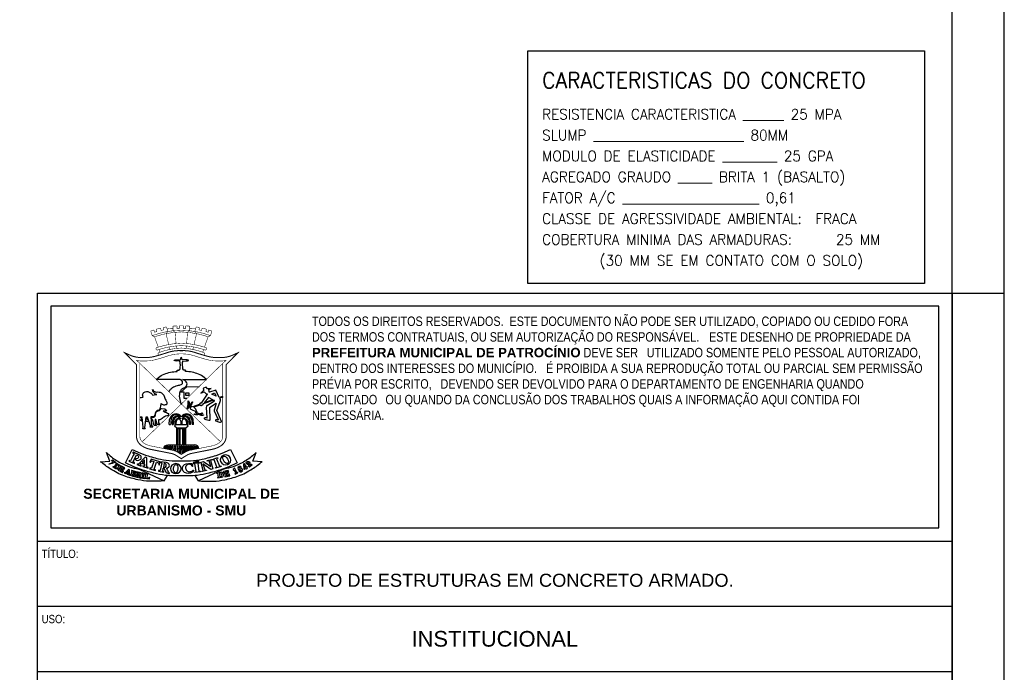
# Model space of a CAD drawing. Header units: millimetres. Extents: x -80 to 444, y 0 to 170.
# Tile 92 of 133: x 245 to 264, y 87 to 100. Entities that reach past the tile are written whole.
import ezdxf

# ---------------------------------------------------------------- set-up
doc = ezdxf.new("R2010")
doc.units = ezdxf.units.MM
doc.layers.add('BLOCOS', color=3, linetype='Continuous')
doc.layers.add('FUN_TXT_ARMADURAS', color=3, linetype='Continuous')
doc.styles.add('CYPETXT', font='romans', dxfattribs={"height": 0.2})
doc.styles.add('FORMATO', font='technic_.ttf')
doc.styles.add('R060E100', font='technic_.ttf', dxfattribs={"height": 16})

msp = doc.modelspace()

# ---------------------------------------------------------------- linework, layer by layer
at = {"color": 1}
msp.add_line((263.1, 94.7), (264.1, 94.7), dxfattribs=at)
at = {"color": 2}
for points in [[(180, 124.4), (180, 65), (264.1, 65), (264.1, 124.4)], [(245.85, 90.2), (262.85, 90.2), (262.85, 94.45), (245.85, 94.45)]]:
    msp.add_lwpolyline(points, close=True, dxfattribs=at)
at = {"color": 6}
for points in [[(182.5, 123.4), (182.5, 66), (263.1, 66), (263.1, 123.4)], [(245.6, 66), (245.6, 94.7), (263.1, 94.7), (263.1, 66)]]:
    msp.add_lwpolyline(points, close=True, dxfattribs=at)
at = {"color": 1, "const_width": 0.00979}
for points in [[(247.907, 93.6657), (247.8367, 93.8638), (247.7924, 93.8848), (247.7641, 93.9712, -0.0101119), (247.8249, 93.9926), (247.8381, 93.9495), (247.8811, 93.9628), (247.8681, 94.0061, -0.0135349), (247.9514, 94.0285), (247.9633, 93.9833), (248.012, 93.9951), (247.9998, 94.0394, -0.0105173), (248.0657, 94.0516), (248.0766, 94.0173), (248.0931, 93.9647), (248.0579, 93.9226), (248.1071, 93.7142)], [(248.19, 94.0257, 0.0704916), (248.0784, 94.0115)], [(248.2492, 93.734), (248.2309, 93.9484), (248.1898, 93.9785), (248.1902, 94.067, -0.0118928), (248.2658, 94.0715), (248.2654, 94.0233), (248.3123, 94.0238), (248.3123, 94.0725, -0.005908), (248.35, 94.0724, -0.005908), (248.3877, 94.0725), (248.3877, 94.0238), (248.4346, 94.0233), (248.4342, 94.0715, -0.0118928), (248.5098, 94.067), (248.5102, 93.9785), (248.4691, 93.9484), (248.4508, 93.734)], [(248.6216, 94.0115, 0.0704916), (248.51, 94.0257)], [(248.793, 93.6657), (248.8633, 93.8638), (248.9076, 93.8848), (248.9359, 93.9712, 0.0101119), (248.8751, 93.9926), (248.8619, 93.9495), (248.8189, 93.9628), (248.8319, 94.0061, 0.0135349), (248.7486, 94.0285), (248.7367, 93.9833), (248.688, 93.9951), (248.7002, 94.0394, 0.0105173), (248.6343, 94.0516), (248.6234, 94.0173), (248.6069, 93.9647), (248.6421, 93.9226), (248.5929, 93.7142)], [(248.9076, 93.8848, 0.0825429), (248.35, 93.9892, 0.0825429), (247.7924, 93.8848)], [(248.8633, 93.8638, 0.0722397), (248.35, 93.9565, 0.0722397), (247.8367, 93.8638)], [(248.7658, 93.5128, 0.565968), (248.7961, 93.5397, 0.2738554), (248.7781, 93.5602, 0.0818369), (248.35, 93.6468, 0.0818369), (247.9219, 93.5602, 0.2738554), (247.9039, 93.5397, 0.565968), (247.9342, 93.5128)]]:
    msp.add_lwpolyline(points, format="xyb", dxfattribs=at)
at = {"color": 1}
for points, const_width in [([(247.8839, 93.6572, 0.2738554), (247.8658, 93.6366, 0.565968), (247.8961, 93.6098, -0.0759365), (248.35, 93.693, -0.0759365), (248.8039, 93.6098, 0.565968), (248.8342, 93.6366, 0.2738554), (248.8161, 93.6572, 0.0709109), (248.35, 93.7406, 0.0709109)], 0.00979), ([(248.0843, 93.5604, -0.0171122), (247.8431, 93.4873, -0.0594928), (247.6765, 93.4637, -0.0110952), (247.5833, 93.4637, -0.0879771), (247.3832, 93.5038), (247.2698, 93.5546), (247.4927, 93.3273), (247.4927, 91.9445, 0.0798337), (247.5025, 91.8898, 0.1642576), (247.5923, 91.7745, 0.0972303), (247.755, 91.7076), (248.1479, 91.6297, -0.0949465), (248.2532, 91.5885), (248.35, 91.5276), (248.4468, 91.5885, -0.0949465), (248.5521, 91.6297), (248.945, 91.7076, 0.0972303), (249.1077, 91.7745, 0.1642576), (249.1975, 91.8898, 0.0798337), (249.2073, 91.9445), (249.2073, 93.3273), (249.4302, 93.5546), (249.3168, 93.5038, -0.0879771), (249.1167, 93.4637, -0.0110952), (249.0235, 93.4637, -0.0594928), (248.8569, 93.4873, -0.0171122), (248.6157, 93.5604, 0.0972383), (248.35, 93.5964, 0.0972383)], 0.0196), ([(248.1052, 93.4993, -0.0171122), (247.8597, 93.4249, -0.0594928), (247.6779, 93.3991, -0.0110952), (247.5818, 93.3991, -0.1039794), (247.4871, 93.4162), (247.5573, 93.3537), (247.5573, 91.9451, 0.0787036), (247.5635, 91.9111, 0.1642576), (247.6279, 91.8284, 0.0972303), (247.7676, 91.771), (248.1601, 91.6931, -0.0946451), (248.2876, 91.6432), (248.35, 91.6039), (248.4124, 91.6432, -0.0946451), (248.5399, 91.6931), (248.9324, 91.771, 0.0972303), (249.0721, 91.8284, 0.1642576), (249.1365, 91.9111, 0.0787036), (249.1427, 91.9451), (249.1427, 93.3537), (249.2129, 93.4162, -0.1039794), (249.1182, 93.3991, -0.0110952), (249.0221, 93.3991, -0.0594928), (248.8403, 93.4249, -0.0171122), (248.5948, 93.4993, 0.084475), (248.3516, 93.5351, 0.085264)], 0.00979)]:
    msp.add_lwpolyline(points, format="xyb", close=True, dxfattribs=dict(at, const_width=const_width))
at = {"color": 1, "const_width": 0.00979}
for points in [[(248.1296, 93.6205), (248.1183, 93.6683)], [(248.2571, 93.6402), (248.2531, 93.687)], [(248.4429, 93.6402), (248.4469, 93.687)], [(248.5704, 93.6205), (248.5817, 93.6683)], [(247.9418, 93.5676), (247.9235, 93.619)], [(248.7582, 93.5676), (248.7765, 93.619)], [(247.5573, 93.3537), (248.35, 92.575), (247.6003, 91.8513)], [(249.0997, 91.8513), (248.35, 92.575), (249.1427, 93.3537)]]:
    msp.add_lwpolyline(points, dxfattribs=at)
at = {"color": 1}
for points in [[(248.3285, 93.335), (248.3298, 93.352, 0.1753675), (248.3255, 93.3716, -0.1525632), (248.3208, 93.4008), (248.248, 93.3962), (248.2483, 93.4064), (248.2466, 93.4072), (248.2413, 93.4061, -0.0109776), (248.2303, 93.4041, -0.2264449), (248.2245, 93.4058), (248.23, 93.4071), (248.2141, 93.4092, -0.8279357), (248.2139, 93.4132), (248.2239, 93.4166, -0.1271777), (248.2466, 93.4182), (248.248, 93.4233), (248.3379, 93.4254), (248.3387, 93.4484, -0.3094406), (248.35, 93.4638)], [(248.3715, 93.335), (248.3702, 93.352, -0.1753675), (248.3745, 93.3716, 0.1525632), (248.3792, 93.4008), (248.452, 93.3962), (248.4517, 93.4064), (248.4534, 93.4072), (248.4587, 93.4061, 0.0109776), (248.4697, 93.4041, 0.2264449), (248.4755, 93.4058), (248.47, 93.4071), (248.4859, 93.4092, 0.8279357), (248.4861, 93.4132), (248.4761, 93.4166, 0.1271777), (248.4534, 93.4182), (248.452, 93.4233), (248.3621, 93.4254), (248.3613, 93.4484, 0.3094406), (248.35, 93.4638)], [(248.3309, 93.0463), (247.8698, 93.0468), (247.91, 93.0804, -0.0792331), (248.021, 93.1465, -0.0836903), (248.2676, 93.1997), (248.2676, 93.2215), (248.3084, 93.2215), (248.3084, 93.2364), (248.323, 93.2364)], [(248.3715, 93.0463), (248.8302, 93.0468), (248.79, 93.0804, 0.0792331), (248.679, 93.1465, 0.0836903), (248.4324, 93.1997), (248.4324, 93.2215), (248.3916, 93.2215), (248.3916, 93.2364), (248.377, 93.2364)], [(248.1124, 92.8085), (248.1282, 92.8354, -0.1501679), (248.2023, 92.903, -0.0699618), (248.2986, 92.9331, 0.0780417), (248.3587, 92.953, 0.3306951), (248.375, 92.986, 0.2292163), (248.3309, 93.0463)], [(248.35, 92.575), (248.3273, 92.6587, -0.1189674), (248.3235, 92.7915, -0.1256689), (248.3554, 92.8562, -0.1330422), (248.3947, 92.8829, 0.2139135), (248.4566, 92.9411, 0.2204676), (248.4551, 92.9774, 0.2068478), (248.3715, 93.0463)], [(247.5573, 92.6987), (247.584, 92.6994), (247.6141, 92.7029, 0.3498893), (247.6169, 92.7057, 0.1508016), (247.6123, 92.7298, -0.2455834), (247.612, 92.7652, -0.0958284), (247.6349, 92.7944, -0.3272035), (247.7338, 92.8026, 0.0101999), (247.7553, 92.79, -0.0739811), (247.7859, 92.7665, -0.071794), (247.8019, 92.7441), (247.8331, 92.7513), (247.8599, 92.7555, -0.1166307), (247.8842, 92.7537), (247.8599, 92.7628, -0.1539762), (247.8319, 92.7848), (247.8163, 92.8069, -0.1279971), (247.8003, 92.8499), (247.8091, 92.8365, 0.0776904), (247.8198, 92.8248, 0.0761057), (247.8532, 92.8054, 0.1372627), (247.8697, 92.8038, -0.0872321), (247.9287, 92.8037, -0.1312138), (247.9828, 92.7785, -0.1542554), (248.0308, 92.7033, 0.0252133), (248.0422, 92.6679, 0.0510708), (248.0637, 92.625, -0.0259558), (248.0682, 92.6171, 0.0209291), (248.0729, 92.6086, -0.2164991), (248.0756, 92.5865, -0.1211261), (248.0602, 92.5612, -0.3471051), (248.0433, 92.5593, 0.2647657), (248.0395, 92.5594, -0.1335941), (248.0141, 92.5538, -0.1548185), (247.9906, 92.5626, 0.0061902), (247.9615, 92.5848), (247.95, 92.5428), (247.9442, 92.5028, -0.0946831), (247.9321, 92.4675, -0.2588371), (247.9066, 92.4521, 0.3103352), (247.853, 92.4121, 0.068396), (247.8447, 92.3698, -0.2503229), (247.8234, 92.3348), (247.7683, 92.3311), (247.7816, 92.1621), (247.8061, 92.1289), (247.7566, 92.1317), (247.7581, 92.1584), (247.7046, 92.3228), (247.6694, 92.3228), (247.6429, 92.1261), (247.6607, 92.0995), (247.6119, 92.0995), (247.6174, 92.1291), (247.5977, 92.3235), (247.5573, 92.3235)], [(249.076, 92.6971), (249.0117, 92.8418), (248.8915, 92.7997, -0.6036909), (248.8858, 92.805, 0.3225458), (248.869, 92.8496), (248.9182, 92.8711), (248.8518, 92.8629), (248.8298, 92.893, 0.350927), (248.8225, 92.895), (248.7754, 92.8801, 0.371909), (248.7705, 92.8721, 0.0634966), (248.7808, 92.8369), (248.7242, 92.7827), (248.7857, 92.8081, -0.3927287), (248.7892, 92.8067, 0.2449148), (248.8439, 92.7672, -0.4927638), (248.8459, 92.7637), (248.7292, 92.5934), (248.7105, 92.5883), (248.6933, 92.5637)], [(248.4612, 92.4875), (248.4671, 92.5157, -0.0139651), (248.4791, 92.5661, 0.1321923), (248.4791, 92.6323, -0.8419479), (248.4881, 92.6364, -0.2175372), (248.4975, 92.5839, 0.0252836), (248.4847, 92.5212), (248.5008, 92.5362, 0.1023303), (248.5553, 92.6129, -0.9921758), (248.5641, 92.609, -0.1084767), (248.4862, 92.4986, 0.3156258), (248.4836, 92.4868)], [(248.5723, 92.5215, 0.5580831), (248.5167, 92.4845)], [(248.7659, 92.575), (248.7491, 92.5538, -0.201937), (248.7389, 92.5483, 0.3341121), (248.7351, 92.5448, -0.7273895), (248.7226, 92.5432, 0.1045476), (248.7208, 92.5455, 0.3699832), (248.718, 92.5455, -0.6686331), (248.7101, 92.5495, 0.5231921), (248.7049, 92.5537)], [(249.0166, 92.5875), (248.89, 92.503), (248.8969, 92.2751, -0.544415), (248.8755, 92.2603), (248.8252, 92.2716, -0.2092755), (248.7953, 92.2935, -0.5227515), (248.8054, 92.3149, -0.2023617), (248.8312, 92.3089, 0.2295594), (248.8426, 92.3068, 0.3934708), (248.8449, 92.3106), (248.8334, 92.5079, -0.2047689), (248.8484, 92.5495), (248.9826, 92.6351, 0.6252674), (248.9821, 92.6399, -0.0871836), (248.9707, 92.6464)], [(249.0166, 92.5875), (248.9765, 92.4598, 0.2192635), (248.9781, 92.4471), (249.0526, 92.277, -0.2927298), (249.0514, 92.27, -0.3674289), (249.045, 92.2691, 0.1514547), (249.0193, 92.276, 0.2643945), (249.0049, 92.2671, 0.4364817), (249.0096, 92.253, 0.0114314), (249.0447, 92.2381, 0.1512931), (249.1179, 92.2324, 0.4169046), (249.1214, 92.2379)], [(249.1214, 92.2379), (249.0322, 92.452), (249.0952, 92.6247, 0.2962344), (249.0814, 92.685)], [(248.5167, 92.4845), (248.6543, 92.4203), (248.6352, 92.4598, 0.1393815), (248.588, 92.513)], [(248.7141, 92.3799, 0.0548405), (248.7729, 92.3685, -0.8390859), (248.7737, 92.3601, -0.2090551), (248.6939, 92.3717, 0.1994227), (248.6815, 92.3737, -0.1161258), (248.5982, 92.3737, -0.8809874), (248.5993, 92.3837), (248.6379, 92.3824, 0.0569376), (248.6653, 92.3846), (248.6372, 92.3994, -0.2703294), (248.6263, 92.4168)], [(248.6839, 92.3912), (248.699, 92.3896, 0.0977281), (248.7119, 92.3907, 0.0423412), (248.7366, 92.4002, -0.1562378), (248.7526, 92.4025, -0.7348742), (248.7538, 92.3942, -0.0724375), (248.7149, 92.3824, 0.6281294), (248.7141, 92.3799)], [(247.5573, 92.275), (247.5704, 92.2654, 0.059047), (247.5947, 92.2561)], [(247.6686, 92.2434, 0.0487975), (247.7197, 92.2447)], [(248.1564, 92.2906), (248.1547, 92.2784, 0.0128134), (248.1439, 92.1828)], [(248.5436, 92.2906), (248.5453, 92.2784, -0.0128134), (248.5561, 92.1828)], [(248.0136, 91.7222, -0.3730721), (248.0941, 91.7919), (248.6059, 91.7919)], [(248.0696, 91.711), (248.0906, 91.761, 1.0483596), (248.0815, 91.7643), (248.0572, 91.7135)], [(248.1002, 91.705), (248.1236, 91.761, 1.0483596), (248.1146, 91.7643), (248.0875, 91.7075)], [(248.136, 91.6979), (248.1548, 91.7618, 1.0483596), (248.1454, 91.7641), (248.1232, 91.7004)], [(248.1712, 91.6908), (248.1869, 91.7622, 1.0483596), (248.1774, 91.7638), (248.1582, 91.6935)], [(248.2052, 91.6817), (248.2193, 91.7626, 1.0483596), (248.2098, 91.7638), (248.1921, 91.6856)], [(248.2378, 91.6694), (248.2501, 91.7629, 1.0483596), (248.2405, 91.7637), (248.2243, 91.6749)], [(248.2766, 91.6499), (248.2841, 91.7632, 1.0483596), (248.2745, 91.7633), (248.2622, 91.6578)], [(248.308, 91.6304), (248.3168, 91.7632, 1.0483596), (248.3071, 91.7633), (248.2928, 91.6399)], [(248.3322, 91.6151), (248.3398, 91.7631, -0.1636471), (248.3425, 91.7667, -0.1532159), (248.346, 91.7678), (248.354, 91.7678)], [(248.3678, 91.6151), (248.3602, 91.7631, 0.1636471), (248.3575, 91.7667, 0.1532159), (248.354, 91.7678)], [(248.392, 91.6304), (248.3832, 91.7632, -1.0483596), (248.3929, 91.7633), (248.4072, 91.6399)], [(248.4234, 91.6499), (248.4159, 91.7632, -1.0483596), (248.4255, 91.7633), (248.4378, 91.6578)], [(248.4622, 91.6694), (248.4499, 91.7629, -1.0483596), (248.4595, 91.7637), (248.4757, 91.6749)], [(248.4948, 91.6817), (248.4807, 91.7626, -1.0483596), (248.4902, 91.7638), (248.5079, 91.6856)], [(248.5288, 91.6908), (248.5131, 91.7622, -1.0483596), (248.5226, 91.7638), (248.5418, 91.6935)], [(248.564, 91.6979), (248.5452, 91.7618, -1.0483596), (248.5546, 91.7641), (248.5768, 91.7004)], [(248.5998, 91.705), (248.5764, 91.761, -1.0483596), (248.5854, 91.7643), (248.6125, 91.7075)], [(248.6864, 91.7222, 0.3730721), (248.6059, 91.7919)], [(248.6304, 91.711), (248.6094, 91.761, -1.0483596), (248.6185, 91.7643), (248.6428, 91.7135)], [(248.0192, 91.1043), (247.9626, 91.0994, -0.0719824), (247.5188, 91.1242, -0.0372181), (247.2585, 91.1975, -0.0570973), (246.9912, 91.3308, -0.0327185), (246.8048, 91.4702), (246.9803, 91.4788), (246.9166, 91.644), (246.9888, 91.5829, 0.0511682), (247.1855, 91.4482, 0.0859639), (247.5396, 91.3283)], [(248.0382, 91.7173), (248.0593, 91.7605, 1.0483596), (248.0505, 91.7643), (248.0258, 91.7197)], [(248.6618, 91.7173), (248.6407, 91.7605, -1.0483596), (248.6495, 91.7643), (248.6742, 91.7197)], [(248.6808, 91.1043), (248.7374, 91.0994, 0.0719824), (249.1812, 91.1242, 0.0372181), (249.4415, 91.1975, 0.0570973), (249.7088, 91.3308, 0.0327185), (249.8952, 91.4702), (249.7197, 91.4788), (249.7834, 91.644), (249.7112, 91.5829, -0.0511682), (249.5145, 91.4482, -0.0859639), (249.1604, 91.3283)], [(248.485, 91.4352), (248.5316, 91.4344), (248.5488, 91.4338, -0.2702252), (248.56, 91.4194), (248.5627, 91.3793, -0.8026886), (248.5588, 91.3781, 0.0740355), (248.5356, 91.4087, 0.2045789), (248.4729, 91.4179, 0.0810479), (248.4458, 91.3976, 0.1192834), (248.4301, 91.3643, 0.1931852), (248.4499, 91.3034, 0.2314151), (248.4959, 91.2784, 0.0219803), (248.522, 91.2794, 0.1996064), (248.5716, 91.3049, -0.7686045), (248.584, 91.2991)]]:
    msp.add_lwpolyline(points, format="xyb", dxfattribs=at)
for points in [[(248.4559, 92.6791), (248.4073, 92.6791), (248.4073, 92.8008), (248.3406, 92.8008), (248.4564, 92.9061), (248.6882, 92.9072)], [(249.1427, 92.7203), (249.076, 92.6971)], [(248.6933, 92.5637), (248.5723, 92.5215)], [(248.7049, 92.5537), (248.588, 92.513)], [(248.9707, 92.6464), (248.7659, 92.575)], [(248.9497, 92.6531), (248.8682, 92.7011), (248.7848, 92.5956)], [(248.9497, 92.6531), (248.7848, 92.5956)], [(249.1427, 92.7063), (249.0814, 92.685)], [(248.4612, 92.4875), (248.4836, 92.4868)], [(248.6263, 92.4168), (248.6839, 92.3912)], [(247.5947, 92.2561), (247.5888, 92.3138), (247.5573, 92.3138)], [(247.7197, 92.2447), (247.6975, 92.313), (247.678, 92.313), (247.6686, 92.2434)], [(248.115, 92.1823), (248.1244, 92.2761)], [(248.115, 92.1823), (248.1439, 92.1828)], [(248.1735, 92.1823), (248.1965, 92.1823)], [(248.4663, 92.1756), (248.2337, 92.1756), (248.2216, 92.156), (248.2653, 92.1199), (248.4347, 92.1199)], [(248.2287, 92.1823), (248.2449, 92.1823)], [(248.3401, 92.2459), (248.3401, 92.1756)], [(248.3599, 92.2459), (248.3599, 92.1756)], [(248.4347, 92.1199), (248.4784, 92.156), (248.4663, 92.1756)], [(248.4713, 92.1823), (248.4551, 92.1823)], [(248.5265, 92.1823), (248.5035, 92.1823)], [(248.585, 92.1823), (248.5561, 92.1828)], [(248.585, 92.1823), (248.5756, 92.2761)], [(248.2653, 91.7919), (248.2653, 92.1081), (248.2696, 92.1081), (248.2696, 91.7919)], [(248.2827, 91.7919), (248.2827, 92.1081), (248.3107, 92.1081), (248.3107, 91.7919)], [(248.3306, 91.7919), (248.3306, 92.1081), (248.3694, 92.1081)], [(248.3694, 92.1081), (248.3694, 91.7919)], [(248.4173, 91.7919), (248.4173, 92.1081), (248.3893, 92.1081), (248.3893, 91.7919)], [(248.4347, 91.7919), (248.4347, 92.1081), (248.4304, 92.1081), (248.4304, 91.7919)], [(247.4576, 91.3666), (248.0192, 91.1043), (248.0842, 91.2039)], [(249.2424, 91.3666), (248.6808, 91.1043), (248.6158, 91.2039)]]:
    msp.add_lwpolyline(points, dxfattribs=at)
for points in [[(248.4365, 92.7903), (248.4943, 92.7903), (248.4943, 92.7378), (248.4365, 92.7378)], [(248.9318, 92.7653), (248.9868, 92.788), (249.0136, 92.7262)], [(247.6102, 91.3781), (247.7125, 91.3441), (247.7125, 91.3571), (247.6918, 91.3683), (247.6918, 91.5415), (247.6608, 91.5566), (247.5308, 91.4234), (247.5086, 91.4235), (247.5001, 91.4131), (247.5785, 91.3863), (247.579, 91.4004), (247.5603, 91.4111), (247.5858, 91.4408), (247.6435, 91.4232), (247.6435, 91.3854), (247.6157, 91.3881)], [(247.6022, 91.4578), (247.6441, 91.4447), (247.6457, 91.5056)], [(247.7427, 91.3347), (247.8576, 91.3012), (247.8576, 91.3146), (247.8298, 91.327), (247.8768, 91.4619), (247.9144, 91.4487), (247.9164, 91.4101), (247.9318, 91.4113), (247.9415, 91.4688), (247.7753, 91.5184), (247.7482, 91.4631), (247.763, 91.4604), (247.7858, 91.4888), (247.8256, 91.4767), (247.7782, 91.3437), (247.7464, 91.3459)], [(248.5798, 91.4462), (248.6854, 91.4711), (248.6835, 91.4893), (248.5795, 91.457)], [(248.5795, 91.438), (248.6856, 91.4556), (248.6885, 91.4437), (248.6631, 91.435), (248.687, 91.288), (248.7137, 91.287), (248.7168, 91.276), (248.6076, 91.2614), (248.6078, 91.2709), (248.635, 91.2814), (248.61, 91.4266), (248.5818, 91.4285)], [(248.7505, 91.2811), (248.7496, 91.2915), (248.7704, 91.3018), (248.7315, 91.4451), (248.7005, 91.4447), (248.6975, 91.4573), (248.7758, 91.4762), (248.9143, 91.3777), (248.8846, 91.4838), (248.8461, 91.4803), (248.8448, 91.4909), (248.9288, 91.5132), (248.934, 91.5037), (248.9103, 91.4907), (248.9557, 91.3313), (248.9139, 91.3194), (248.7618, 91.4287), (248.7975, 91.3115), (248.8302, 91.3103), (248.8347, 91.3014)], [(248.9448, 91.5133), (249.044, 91.5509), (249.0491, 91.5398), (249.0259, 91.5262), (249.0784, 91.3868), (249.1048, 91.3911), (249.1099, 91.3809), (249.0058, 91.3452), (249.0041, 91.3545), (249.0287, 91.3701), (248.9755, 91.5075), (248.9475, 91.5039)], [(249.5604, 91.3481), (249.5527, 91.3935), (249.5766, 91.3586)], [(247.3582, 91.2236), (247.3593, 91.3151), (247.3413, 91.3234), (247.2729, 91.2576), (247.2596, 91.2582), (247.2553, 91.2539), (247.2986, 91.2349), (247.2985, 91.2418), (247.2898, 91.2499), (247.3013, 91.2642), (247.3308, 91.2529), (247.3308, 91.2353), (247.3179, 91.2366), (247.3122, 91.231), (247.365, 91.2109), (247.3648, 91.2184)], [(247.3105, 91.2731), (247.3308, 91.2649), (247.334, 91.2975)], [(247.5815, 91.1603), (247.6367, 91.1503), (247.636, 91.1567), (247.6221, 91.1635), (247.6371, 91.2386), (247.6522, 91.2396), (247.6511, 91.2467), (247.5994, 91.2541), (247.5949, 91.2485), (247.6095, 91.2429), (247.5949, 91.1683), (247.5855, 91.1672)]]:
    msp.add_lwpolyline(points, close=True, dxfattribs=at)
for points in [[(247.7857, 92.2619), (247.7825, 92.3221), (247.8089, 92.3233, 0.0803253), (247.8337, 92.3285, 0.158746), (247.8421, 92.3353, 0.0286502), (247.8508, 92.3504, 0.1043628), (247.856, 92.3706, -0.0317452), (247.8581, 92.39, -0.0349798), (247.8619, 92.4056, -0.0801612), (247.8693, 92.42, -0.0260052), (247.8778, 92.4304, -0.2284675), (247.9076, 92.4425, 0.3261756), (247.9436, 92.4654, -0.3232693), (247.9757, 92.4862), (248.0198, 92.4847, -0.2200569), (248.0401, 92.4746, -0.0544939), (248.0639, 92.4368), (248.045, 92.438, -0.0423738), (248.0049, 92.4437), (248.0222, 92.4332, 0.0501225), (248.1063, 92.3928), (248.1, 92.3481), (248.0698, 92.3466, 0.1464232), (248.0272, 92.3316, 0.0097094), (247.967, 92.286, -0.2372095), (247.9118, 92.2747), (247.912, 92.2128), (247.9324, 92.1853), (247.888, 92.1853), (247.8632, 92.275), (247.8474, 92.275), (247.8507, 92.1911), (247.8735, 92.1574), (247.828, 92.1608), (247.8231, 92.1848), (247.804, 92.2688)], [(248.5247, 91.4879, 0.0460718), (248.75, 91.5175, 0.0202553), (249.0197, 91.59), (249.1314, 91.6319), (249.2881, 91.7038), (249.4162, 91.4454), (249.2595, 91.3735), (249.156, 91.3316, -0.0234713), (248.8781, 91.2519, -0.0187625), (248.6527, 91.2069, -0.0281937), (248.35, 91.1971, -0.0281937), (248.0473, 91.2069, -0.0187625), (247.8219, 91.2519, -0.0234713), (247.544, 91.3316), (247.4405, 91.3735), (247.2838, 91.4454), (247.4119, 91.7038), (247.5686, 91.6319), (247.6803, 91.59, 0.0202553), (247.95, 91.5175, 0.0460718), (248.1753, 91.4879, 0.0090336), (248.35, 91.4845, 0.0090336)], [(247.348, 91.4804), (247.4527, 91.438), (247.4527, 91.4474), (247.4291, 91.4651), (247.4948, 91.5998), (247.5165, 91.5894, -0.4308266), (247.5268, 91.5461), (247.516, 91.5325, -0.3301327), (247.4728, 91.5278, 0.8964777), (247.4644, 91.5179, 0.3766207), (247.564, 91.5087, 0.5920911), (247.553, 91.5952), (247.4346, 91.6496, 1.1798119), (247.4296, 91.6311, -0.4071479), (247.4408, 91.6176, -0.0944106), (247.4384, 91.6088), (247.4273, 91.5853), (247.3788, 91.489), (247.3564, 91.4905)], [(247.0354, 91.5044), (247.0824, 91.4655, -0.5432104), (247.0818, 91.4595, -0.0649255), (246.9745, 91.4227, -0.3056592), (246.9634, 91.4273, -0.5414129), (246.9649, 91.4307, 0.1215777), (247.0467, 91.4666), (247.022, 91.4877, -0.4149444), (247.0214, 91.4957, -0.0566407), (247.0308, 91.5044, -0.3284654)], [(247.0609, 91.3692), (247.1084, 91.4296, 0.5286705), (247.1078, 91.4318, -0.2626963), (247.0984, 91.4415, -0.5623733), (247.1026, 91.4458), (247.1611, 91.4086, -0.3141666), (247.178, 91.3681, -0.5019414), (247.097, 91.3313), (247.0466, 91.3638, -0.2587717), (247.0426, 91.3712, -0.6476577), (247.0513, 91.375, 0.1544021)], [(247.0853, 91.3546), (247.1312, 91.4169), (247.1429, 91.4061, -0.2866513), (247.1494, 91.3824, -0.0955745), (247.134, 91.3528, -0.3169183), (247.1024, 91.3436, -0.1218578)], [(247.9136, 91.291), (248.0167, 91.2717), (248.0173, 91.2829), (247.9945, 91.2907), (248.0054, 91.3458), (248.0152, 91.3461), (248.0516, 91.2731, 0.1746303), (248.0605, 91.2646, -0.0210108), (248.0826, 91.2537, 0.1108634), (248.1221, 91.2423), (248.1244, 91.2504), (248.1166, 91.2565, -0.0966629), (248.1054, 91.2696, -0.0552111), (248.0747, 91.3414, -0.3481475), (248.078, 91.3497, -0.0545272), (248.1007, 91.3597, 0.3017731), (248.1177, 91.3809, 0.147969), (248.1186, 91.4151, 0.1389218), (248.1027, 91.4352, 0.0689416), (248.0574, 91.4514), (247.9543, 91.4659), (247.9503, 91.4562), (247.9739, 91.4486), (247.9433, 91.2998), (247.9151, 91.2988)], [(248.0242, 91.4398), (248.0073, 91.3594), (248.0293, 91.3586, 0.3700116), (248.06, 91.3833, 0.1151386), (248.0596, 91.4129, 0.2858372)], [(249.5386, 91.4148), (249.5475, 91.3335, 0.5062329), (249.5616, 91.328), (249.5841, 91.3422), (249.5945, 91.329), (249.6143, 91.3445), (249.6043, 91.3573), (249.6145, 91.365), (249.6066, 91.3756), (249.6002, 91.3703, -0.4216062), (249.5951, 91.3713), (249.559, 91.4269, 0.3470052), (249.5518, 91.4296, 0.1245378), (249.5416, 91.4235, 0.2252861)], [(249.7083, 91.4106), (249.6541, 91.3675), (249.644, 91.3767), (249.644, 91.4221, 0.1616122), (249.6378, 91.4409, 0.1135764), (249.6302, 91.4474, 0.3093344), (249.6163, 91.4457, 0.4515744), (249.6163, 91.4322, -0.0316531), (249.623, 91.4254, -0.8705545), (249.6165, 91.4178, -0.0356646), (249.6007, 91.4297, -0.5303758), (249.6056, 91.4707, -0.1299998), (249.6327, 91.4767, -0.3788328), (249.6598, 91.4507, -0.0344989), (249.6602, 91.4251, 0.0064616), (249.6591, 91.4004, 0.6290929), (249.6619, 91.3989), (249.6944, 91.4248)], [(247.2229, 91.2657), (247.2421, 91.2891, 0.9223567), (247.2358, 91.2951, 0.0195208), (247.2202, 91.2801, -0.3870576), (247.2163, 91.2799), (247.1867, 91.2973, -0.4861728), (247.1858, 91.3037), (247.1977, 91.3252, -0.4259892), (247.2017, 91.3262, 0.040372), (247.2162, 91.319, -0.4437247), (247.2186, 91.3125, -0.0162145), (247.217, 91.3028), (247.2207, 91.3006), (247.2399, 91.333, 0.9985904), (247.2363, 91.3371), (247.2266, 91.3279), (247.2062, 91.3371), (247.2192, 91.3638), (247.2529, 91.3474, -0.314626), (247.2544, 91.3447), (247.2503, 91.3318, 0.992119), (247.2582, 91.3292), (247.2691, 91.3513), (247.1947, 91.3886, 0.5136072), (247.1881, 91.3851), (247.193, 91.3801, -0.3045319), (247.1943, 91.373), (247.1608, 91.3144, -0.2105703), (247.1558, 91.3107, -0.1334378), (247.1451, 91.3112, 0.6255749), (247.1402, 91.3061), (247.2132, 91.2667, 0.1942123)], [(247.3692, 91.2093), (247.4432, 91.1876, 0.5950341), (247.4737, 91.2182, 0.222158), (247.4549, 91.2393), (247.4628, 91.2404, 0.7977212), (247.4668, 91.2826), (247.4021, 91.3018, 0.7072236), (247.3991, 91.2977), (247.4029, 91.2941, -0.1962732), (247.4059, 91.2876), (247.3844, 91.223, -0.0556629), (247.3813, 91.2162), (247.3718, 91.2159)], [(247.4191, 91.2363), (247.4109, 91.2119, 0.3856886), (247.4124, 91.2086, 0.0962273), (247.4347, 91.2034, 0.519308), (247.447, 91.2195, 0.1375758), (247.4356, 91.2369, 0.4563195)], [(247.4338, 91.283), (247.4249, 91.2522), (247.4329, 91.2505, 0.8577137), (247.4449, 91.2815, 0.1963354)], [(247.4867, 91.188), (247.4739, 91.1864), (247.4701, 91.1815), (247.5229, 91.1693), (247.5214, 91.1761), (247.5112, 91.1817), (247.5187, 91.2093), (247.5295, 91.2067), (247.5376, 91.1793, 0.2169937), (247.5569, 91.1608, 0.0009399), (247.5722, 91.1554, 0.2723686), (247.5766, 91.1563, 0.5049076), (247.5761, 91.1609, -0.2220291), (247.5655, 91.1766, 0.0932971), (247.5539, 91.2092, -0.4179832), (247.5546, 91.2115), (247.5654, 91.2138, 0.6929144), (247.5723, 91.2577), (247.4985, 91.277, 0.8808916), (247.4951, 91.2687, -0.0492997), (247.5019, 91.264, -0.4119083), (247.5023, 91.2591)], [(247.5203, 91.2197), (247.5302, 91.2608), (247.5377, 91.2573, -0.3062738), (247.5489, 91.2391, -0.1976902), (247.5402, 91.2204, -0.2317516), (247.5301, 91.2173, -0.0335457)], [(247.6574, 91.2386), (247.6612, 91.2445), (247.7098, 91.2399), (247.7145, 91.2318), (247.6985, 91.23), (247.6886, 91.1557), (247.7258, 91.1531), (247.7346, 91.1685, -0.896771), (247.7422, 91.1652), (247.7351, 91.1416, -0.2500265), (247.7314, 91.138), (247.6452, 91.1466, -0.7334021), (247.6436, 91.1545), (247.6552, 91.1563, 0.334965), (247.6597, 91.1609, 0.0025457), (247.6684, 91.2333)], [(249.041, 91.2499), (249.0563, 91.1735, -0.3955286), (249.0536, 91.1692, 0.0122301), (249.0428, 91.1662, 0.8807358), (249.0439, 91.1598), (249.1197, 91.1707, 0.2937965), (249.1539, 91.203, 0.1994805), (249.1524, 91.2446, 0.3073147), (249.1135, 91.2717), (249.0316, 91.2624, 0.4421056), (249.0244, 91.2524, 0.4784128), (249.0258, 91.2515), (249.0368, 91.252, -0.2636348)], [(249.071, 91.2566), (249.0863, 91.177), (249.1026, 91.1803, 0.3447034), (249.122, 91.2108, 0.2174796), (249.1127, 91.2429, 0.2724135), (249.08, 91.2584, 0.0505764)], [(249.1844, 91.1791), (249.2753, 91.2012), (249.2747, 91.2295, 0.7656565), (249.2655, 91.2318), (249.2649, 91.2124), (249.2221, 91.2021), (249.2125, 91.2344), (249.2327, 91.2404), (249.2419, 91.2287), (249.2487, 91.2306), (249.239, 91.2669), (249.2327, 91.2653), (249.2327, 91.2498), (249.2098, 91.2433), (249.2006, 91.2757), (249.2417, 91.2859), (249.2495, 91.2721, 0.9926017), (249.2565, 91.276, -0.0815327), (249.2482, 91.2994), (249.1585, 91.2794, 0.8302167), (249.1588, 91.2696), (249.1712, 91.2708), (249.1909, 91.1947), (249.1829, 91.1873, 0.5458928)], [(249.38, 91.2339), (249.4303, 91.2535, 1.091405), (249.4266, 91.2609, -0.1182519), (249.4145, 91.257, -0.3706715), (249.4104, 91.26), (249.3743, 91.3405, 0.5206973), (249.3677, 91.3418), (249.3429, 91.3177, 0.6030092), (249.3455, 91.3086), (249.3604, 91.3151), (249.3871, 91.2537, -0.2473091), (249.3866, 91.2471, -0.2059485), (249.379, 91.2418, 0.9316202)], [(249.4574, 91.3185), (249.4535, 91.3108, 0.3802231), (249.4609, 91.2821, 0.2123795), (249.4979, 91.2757, 0.3361292), (249.525, 91.3095, 0.3651136), (249.4908, 91.3397), (249.4933, 91.3439, 0.5560021), (249.4741, 91.3804, 0.1188674), (249.4553, 91.3791, 0.3823075), (249.4303, 91.3448, 0.3667708)], [(249.4778, 91.3408), (249.4527, 91.35, -0.421403), (249.4494, 91.3586), (249.4512, 91.3617, -0.4929162), (249.4666, 91.3661, -0.3373206)], [(249.4706, 91.3176), (249.498, 91.3105, -0.3393514), (249.5058, 91.3005, -0.3553599), (249.4959, 91.2881, -0.2880388), (249.4776, 91.2947, -0.0741809), (249.4714, 91.3057, -0.1520368)]]:
    msp.add_lwpolyline(points, format="xyb", close=True, dxfattribs=at)
at = {"color": 6}
for points in [[(245.6, 89.95), (263.1, 89.95)], [(245.6, 88.7), (263.1, 88.7)], [(245.6, 87.45), (263.1, 87.45)]]:
    msp.add_lwpolyline(points, dxfattribs=at)
at = {"color": 1}
for centre, radius, start, end in [((249.019, 93.2476), 0.696, 172.79315, 180.92214), ((247.681, 93.2476), 0.696, 359.07786, 7.20685), ((248.2462, 92.2638), 0.1224, 32.00351, 174.2381), ((248.2488, 92.2774), 0.0934, 28.81725, 171.87483), ((248.2739, 92.2494), 0.0924, 52.15946, 169.61878), ((248.4538, 92.2638), 0.1224, 5.7619, 147.99649), ((248.4512, 92.2774), 0.0934, 8.12517, 151.18275), ((248.4261, 92.2494), 0.0924, 10.38122, 127.84054), ((248.5978, 92.1768), 0.4243, 167.86057, 179.25731), ((248.4311, 92.2035), 0.2356, 161.18844, 185.14018), ((248.2753, 92.2547), 0.0716, 23.53099, 159.84532), ((248.3716, 92.2042), 0.1446, 155.35207, 188.68733), ((248.2989, 92.2296), 0.0683, 51.95209, 149.23557), ((248.3838, 92.2001), 0.14, 158.55449, 187.30283), ((248.2995, 92.2344), 0.049, 53.57617, 159.77198), ((248.2922, 92.2425), 0.048, 4.08865, 40.71878), ((248.4247, 92.2547), 0.0716, 20.15468, 156.46901), ((248.4011, 92.2296), 0.0683, 30.76443, 128.04791), ((248.4078, 92.2425), 0.048, 139.28122, 175.91135), ((248.4005, 92.2344), 0.049, 20.22802, 126.42383), ((248.3162, 92.2001), 0.14, 352.69717, 21.44551), ((248.3284, 92.2042), 0.1446, 351.31267, 24.64793), ((248.2689, 92.2035), 0.2356, 354.85982, 18.81156), ((248.1022, 92.1768), 0.4243, 0.74269, 12.13943)]:
    msp.add_arc(centre, radius, start, end, dxfattribs=at)
at = {"color": 1, "extrusion": (0, 0, -1)}
for centre, major_axis, ratio, start_param, end_param in [((249.1972, 91.5046), (-0.102, 0.0037), 0.940108, -1.5707963, 4.712389), ((248.2434, 91.3367), (-0.1021, 0), 0.9396743, -1.5707963, 4.712389), ((248.4815, 91.3393), (-0.1123, 0.0041), 0.8537433, 3.5317388, 7.8539816)]:
    msp.add_ellipse(centre, major_axis=major_axis, ratio=ratio, start_param=start_param, end_param=end_param, dxfattribs=at)
at = {"color": 1}
for centre, major_axis in [((249.1972, 91.5046), (0.0387, -0.0694)), ((248.2434, 91.3367), (-0.0049, -0.0793))]:
    msp.add_ellipse(centre, major_axis=major_axis, ratio=0.5239768, dxfattribs=at)
at = {"layer": 'BLOCOS', "color": 2}
msp.add_lwpolyline([(254.9809, 99.3426), (262.5727, 99.3426), (262.5727, 94.883), (254.9809, 94.883)], close=True, dxfattribs=at)

# ---------------------------------------------------------------- texts
at = {"color": 2}
for s, insert, char_height, width, attachment_point, style in [('TODOS OS DIREITOS RESERVADOS.  ESTE DOCUMENTO NÃO PODE SER UTILIZADO, COPIADO OU CEDIDO FORA DOS TERMOS CONTRATUAIS, OU SEM AUTORIZAÇÃO DO RESPONSÁVEL. {\\H2.27731x; }ESTE DESENHO DE PROPRIEDADE DA {\\fArial|b1|i0|c0|p34;PREFEITURA MUNICIPAL DE PATROCÍNIO} DEVE SER {\\H1.88966x; }UTILIZADO SOMENTE PELO PESSOAL AUTORIZADO, DENTRO DOS INTERESSES DO MUNICÍPIO. {\\H2.01777x; }É PROIBIDA A SUA REPRODUÇÃO TOTAL OU PARCIAL SEM PERMISSÃO PRÉVIA POR ESCRITO, {\\H1.9673x; }DEVENDO SER DEVOLVIDO PARA O DEPARTAMENTO DE ENGENHARIA QUANDO SOLICITADO {\\H1.74947x; }OU QUANDO DA CONCLUSÃO DOS TRABALHOS QUAIS A INFORMAÇÃO AQUI CONTIDA FOI {\\H1.81799x; }NECESSÁRIA.{\\H2.00465x; }', (250.85, 94.25), 0.18, 11.75, 1, 'FORMATO'), ('{\\fArial|b1|i0|c0|p34;\\H1.2x;SECRETARIA MUNICIPAL DE URBANISMO - SMU}', (248.35, 90.6945), 0.16, 3.846925, 5, 'R060E100'), (' TÍTULO:', (245.6262, 89.6234), 0.16, 17.7475, 7, 'FORMATO'), (' USO:', (245.6262, 88.3734), 0.16, 17.7475, 7, 'FORMATO')]:
    msp.add_mtext(s, dxfattribs=dict(at, insert=insert, char_height=char_height, width=width, attachment_point=attachment_point, style=style))
at = {"color": 3, "width": 17.5, "attachment_point": 5, "style": 'FORMATO'}
for s, insert, char_height in [('{\\fArial|b0|i0|c0|p34;PROJETO DE ESTRUTURAS EM CONCRETO ARMADO.}', (254.35, 89.1967), 0.25), ('{\\fArial|b0|i0|c0|p34;\\H1.0714x;INSTITUCIONAL}', (254.35, 88.075), 0.28)]:
    msp.add_mtext(s, dxfattribs=dict(at, insert=insert, char_height=char_height))
at = {"layer": 'FUN_TXT_ARMADURAS', "style": 'CYPETXT', "width": 0.953514}
msp.add_text('CARACTERISTICAS DO CONCRETO', height=0.3, dxfattribs=at).set_placement((255.2548, 98.6248))
at = {"layer": 'FUN_TXT_ARMADURAS', "color": 2, "style": 'CYPETXT', "width": 0.953514}
for s, p in [('RESISTENCIA CARACTERISTICA ______ 25 MPA', (255.2548, 98.0248)), ('SLUMP ______________________ 80MM', (255.2548, 97.6248)), ('MODULO DE ELASTICIDADE ________ 25 GPA', (255.2548, 97.2248)), ('AGREGADO GRAUDO _____ BRITA 1 (BASALTO)', (255.2548, 96.8248)), ('FATOR A/C ____________________ 0,61', (255.2548, 96.4248)), ('CLASSE DE AGRESSIVIDADE AMBIENTAL:  FRACA', (255.2548, 96.0248)), ('COBERTURA MINIMA DAS ARMADURAS:   25 MM', (255.2548, 95.6248)), ('(30 MM SE EM CONTATO COM O SOLO)', (256.3548, 95.2248))]:
    msp.add_text(s, height=0.2, dxfattribs=at).set_placement(p)

doc.saveas('drawing.dxf')
